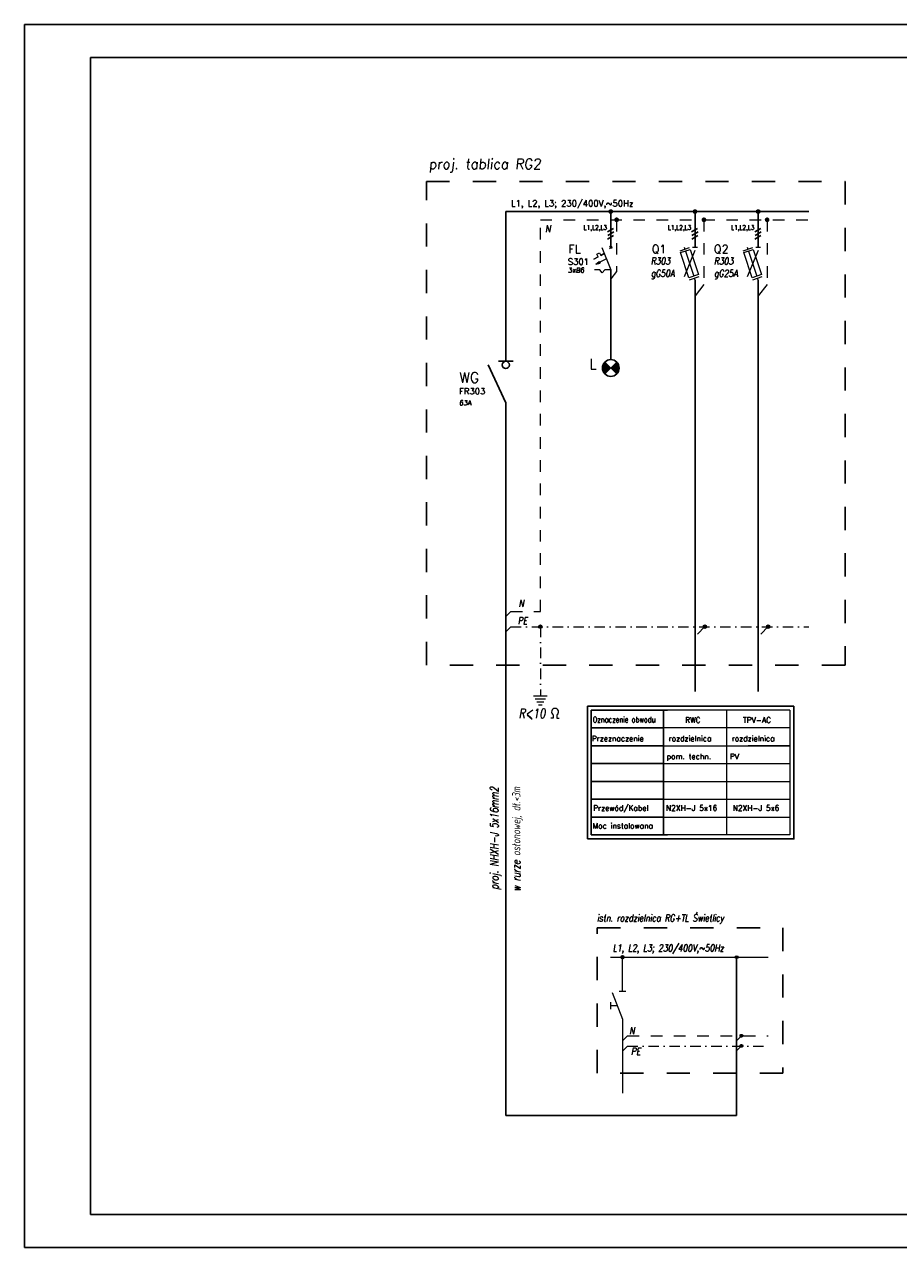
# Model space of a CAD drawing. Extents: x -558982 to 5119495, y -5290134 to 97908.
# Tile 171 of 256: x -491470 to -470252, y 10416 to 40116. Entities that reach past the tile are written whole.
import ezdxf
from ezdxf.enums import TextEntityAlignment as Align

# ---------------------------------------------------------------- set-up
doc = ezdxf.new("R2010")
doc.units = 0
doc.header["$MEASUREMENT"] = 0
doc.linetypes.add('DASHDOT', pattern=[25.4, 12.7, -6.35, 0, -6.35])
doc.linetypes.add('Dashed', pattern=[564.444447, 282.222223, -282.222223])
for name, color, linetype, lineweight in [('$ IE INSTALACJA ELEKTRYCZNA', 1, 'Continuous', 30), ('$ IE_APARATY ELEKTRYCZNE', 7, 'Continuous', 0), ('$ IE_OPISY', 7, 'Continuous', 25), ('$ IE_SCHEMAT', 7, 'Continuous', 0)]:
    doc.layers.add(name, color=color, linetype=linetype, lineweight=lineweight)
doc.layers.add('$ IE TABELA', color=7, linetype='Continuous')
doc.styles.add('R', font='romans.shx', dxfattribs={"width": 0.85})
doc.styles.add('ROMANS', font='romans.shx', dxfattribs={"width": 0.85})

# ---------------------------------------------------------------- blocks, each defined once
blk = doc.blocks.new('lampka sygnalizacyjna')
at = {"layer": '$ IE_APARATY ELEKTRYCZNE', "linetype": 'Continuous', "lineweight": 25}
for points in [[(5543993.8, 5925075.6), (5543979.5, 5925089.9, 0.198912), (5543973.5, 5925075.6, 0.198912), (5543979.5, 5925061.2)], [(5544008.2, 5925061.2, 0.198912), (5544014.1, 5925075.6, 0.198912), (5544008.2, 5925089.9), (5543993.8, 5925075.6)]]:
    blk.add_hatch(color=1, dxfattribs=at).paths.add_polyline_path(points)
at = {"layer": '$ IE_APARATY ELEKTRYCZNE', "color": 1, "linetype": 'Continuous', "lineweight": 25}
for p, q in [((5544008.2, 5925061.2), (5543979.5, 5925089.9)), ((5543979.5, 5925061.2), (5544008.2, 5925089.9))]:
    blk.add_line(p, q, dxfattribs=at)
blk.add_circle((5543993.8, 5925075.6), 20.3, dxfattribs=at)
blk = doc.blocks.new('rozłącznik izolacyjny')
at = {"layer": '$ IE_APARATY ELEKTRYCZNE', "color": 7, "linetype": 'Continuous', "lineweight": 25}
for p, q in [((5543845.9, 5925091.8), (5543881.5, 5925091.8)), ((5543820.7, 5925083), (5543863.7, 5924991))]:
    blk.add_line(p, q, dxfattribs=at)
blk.add_circle((5543863.7, 5925083), 8.84, dxfattribs=at)
blk = doc.blocks.new('a3eee')
at = {"layer": '$ IE TABELA'}
for p, q in [((19730.8, 4176.8), (19730.8, 1206.8)), ((23930.8, 4176.8), (19730.8, 4176.8)), ((19890.8, 4096.8), (19890.8, 1286.8)), ((23840.8, 4096.8), (19890.8, 4096.8)), ((19890.8, 1286.8), (23840.8, 1286.8)), ((19730.8, 1206.8), (23930.8, 1206.8))]:
    blk.add_line(p, q, dxfattribs=at)
blk = doc.blocks.new('wyłącznik nadprądowy')
at = {"layer": '$ IE_APARATY ELEKTRYCZNE'}
h = blk.add_hatch(color=256, dxfattribs=at)
h.paths.add_polyline_path([(5544320.5, 5925082.2), (5544319.3, 5925084.4), (5544311.5, 5925077.3)])
h.paths.add_polyline_path([(5544320.5, 5925082.2), (5544311.5, 5925077.3), (5544321.7, 5925079.9)])
for p, q in [((5544317, 5925095.7), (5544306.2, 5925089.9)), ((5544306.2, 5925089.9), (5544317, 5925095.7)), ((5544336.9, 5925090.9), (5544311.5, 5925077.3)), ((5544336.9, 5925090.9), (5544311.5, 5925077.3)), ((5544313.8, 5925101.8), (5544319.9, 5925105.1)), ((5544313.8, 5925101.8), (5544319.9, 5925105.1)), ((5544313.8, 5925101.8), (5544319.9, 5925105.1)), ((5544317, 5925095.7), (5544313.8, 5925101.8)), ((5544317, 5925095.7), (5544313.8, 5925101.8)), ((5544317, 5925095.7), (5544313.8, 5925101.8)), ((5544319.9, 5925105.1), (5544323.2, 5925098.9)), ((5544319.9, 5925105.1), (5544323.2, 5925098.9)), ((5544319.9, 5925105.1), (5544323.2, 5925098.9)), ((5544331.9, 5925103.6), (5544323.2, 5925098.9)), ((5544323.2, 5925098.9), (5544331.9, 5925103.6)), ((5544326.1, 5925118.2), (5544347.7, 5925063.6)), ((5544320.7, 5925063.6), (5544308.1, 5925063.6)), ((5544320.7, 5925063.6), (5544308.1, 5925063.6)), ((5544311.5, 5925077.3), (5544319.3, 5925084.4)), ((5544311.5, 5925077.3), (5544321.7, 5925079.9)), ((5544319.3, 5925084.4), (5544321.7, 5925079.9)), ((5544327.1, 5925056.9), (5544320.7, 5925063.6)), ((5544327.1, 5925056.9), (5544320.7, 5925063.6)), ((5544327.1, 5925056.9), (5544333.5, 5925063.6)), ((5544333.5, 5925063.6), (5544327.1, 5925056.9)), ((5544347.7, 5925063.6), (5544333.5, 5925063.6)), ((5544347.7, 5925063.6), (5544333.5, 5925063.6))]:
    blk.add_line(p, q, dxfattribs=at)
for points in [[(5544344.2, 5925115.7), (5544351, 5925120.7)], [(5544351.1, 5925115.7), (5544344.3, 5925120.7)]]:
    blk.add_lwpolyline(points, dxfattribs=at)

msp = doc.modelspace()

# ---------------------------------------------------------------- hatches: boundary and pattern name
at = {"layer": '$ IE INSTALACJA ELEKTRYCZNA', "linetype": 'Continuous'}
h = msp.add_hatch(color=7, dxfattribs=at)
edge = h.paths.add_edge_path()
edge.add_arc((-476953, 17464), 35.3, 0, 360)
at = {"layer": '$ IE INSTALACJA ELEKTRYCZNA', "linetype": 'Continuous', "lineweight": 0}
h = msp.add_hatch(color=7, dxfattribs=at)
edge = h.paths.add_edge_path()
edge.add_arc((-474183, 17464), 35.3, 0, 360)
at = {"layer": '$ IE INSTALACJA ELEKTRYCZNA', "linetype": 'Continuous', "lineweight": 0, "ltscale": 3}
h = msp.add_hatch(color=7, dxfattribs=at)
edge = h.paths.add_edge_path()
edge.add_arc((-474183, 17464), 35.3, 180, 540)
h = msp.add_hatch(color=7, dxfattribs=at)
edge = h.paths.add_edge_path()
edge.add_arc((-474183, 17464), 35.3, 180, 540)
at = {"layer": '$ IE INSTALACJA ELEKTRYCZNA', "linetype": 'Dashed', "lineweight": 0, "ltscale": 100}
for points in [[(-474034, 15559, 1), (-474100, 15559, 1)], [(-474034, 15312, 1), (-474100, 15312, 1)]]:
    msp.add_hatch(color=7, dxfattribs=at).paths.add_polyline_path(points)

# ---------------------------------------------------------------- linework, layer by layer
at = {"layer": '$ IE INSTALACJA ELEKTRYCZNA', "color": 7, "linetype": 'Continuous', "lineweight": 0}
for p, q in [((-475557, 34623), (-475327, 34699)), ((-475557, 34623), (-475327, 34699)), ((-475458, 34709), (-475442, 34661)), ((-475458, 34709), (-475442, 34661)), ((-475195, 34626), (-475456, 33991)), ((-475195, 34626), (-475456, 33991)), ((-475426, 34613), (-475225, 34004)), ((-475426, 34613), (-475225, 34004)), ((-475193, 34701), (-475254, 34701)), ((-475193, 34701), (-475254, 34701)), ((-475133, 34701), (-475193, 34701)), ((-475133, 34701), (-475193, 34701)), ((-474024, 34623), (-473793, 34699)), ((-474024, 34623), (-473793, 34699)), ((-473924, 34709), (-473908, 34661)), ((-473924, 34709), (-473908, 34661)), ((-473661, 34626), (-473923, 33991)), ((-473661, 34626), (-473923, 33991)), ((-473893, 34613), (-473691, 34004)), ((-473893, 34613), (-473691, 34004)), ((-473660, 34701), (-473720, 34701)), ((-473660, 34701), (-473720, 34701)), ((-473599, 34701), (-473660, 34701)), ((-473599, 34701), (-473660, 34701)), ((-475324, 33918), (-475094, 33994)), ((-475324, 33918), (-475094, 33994)), ((-475193, 33908), (-475209, 33956)), ((-475193, 33908), (-475209, 33956)), ((-473790, 33918), (-473560, 33994)), ((-473790, 33918), (-473560, 33994)), ((-473660, 33908), (-473675, 33956)), ((-473660, 33908), (-473675, 33956)), ((-477244, 17464), (-473417, 17464))]:
    msp.add_line(p, q, dxfattribs=at)
at = {"layer": '$ IE INSTALACJA ELEKTRYCZNA', "color": 7, "linetype": 'DASHDOT', "lineweight": 0, "ltscale": 20}
for p, q in [((-479666, 25863), (-479787, 25742)), ((-479666, 25492), (-479787, 25370)), ((-474955, 25493), (-475197, 25250)), ((-473417, 25493), (-473660, 25250)), ((-476832, 15308), (-476953, 15187)), ((-476832, 15308), (-473417, 15308))]:
    msp.add_line(p, q, dxfattribs=at)
at = {"layer": '$ IE INSTALACJA ELEKTRYCZNA', "color": 7, "lineweight": 0}
for p, q in [((-476953, 16642), (-476953, 17464)), ((-477033, 16642), (-476874, 16642)), ((-477247, 16371), (-477247, 16204)), ((-477207, 16609), (-476953, 15965)), ((-477080, 16287), (-477247, 16287)), ((-476953, 15965), (-476953, 14167))]:
    msp.add_line(p, q, dxfattribs=at)
at = {"layer": '$ IE INSTALACJA ELEKTRYCZNA', "linetype": 'Continuous'}
for p, q in [((-474183, 17464), (-474183, 17116)), ((-474183, 17116), (-474183, 13620))]:
    msp.add_line(p, q, dxfattribs=at)
at = {"layer": '$ IE INSTALACJA ELEKTRYCZNA', "color": 7, "linetype": 'Dashed', "lineweight": 0}
for q in [(-476953, 15437), (-473417, 15559)]:
    msp.add_line((-476832, 15559), q, dxfattribs=at)
at = {"layer": '$ IE INSTALACJA ELEKTRYCZNA', "color": 7, "linetype": 'Continuous', "lineweight": 0, "ltscale": 100}
for p, q in [((-474181, 15445), (-474067, 15559)), ((-474181, 15198), (-474067, 15312))]:
    msp.add_line(p, q, dxfattribs=at)
at = {"layer": '$ IE INSTALACJA ELEKTRYCZNA', "color": 7, "linetype": 'Dashed', "lineweight": 0}
for points in [[(-479666, 25863), (-478948, 25863), (-478947, 25864), (-478947, 35373)], [(-478947, 35373), (-472430, 35373)]]:
    msp.add_lwpolyline(points, dxfattribs=at)
at = {"layer": '$ IE INSTALACJA ELEKTRYCZNA', "color": 7, "linetype": 'Continuous', "lineweight": 0}
for points in [[(-475542, 34575), (-475311, 34651), (-475110, 34042), (-475340, 33966)], [(-475542, 34575), (-475311, 34651), (-475110, 34042), (-475340, 33966)], [(-474008, 34575), (-473778, 34651), (-473576, 34042), (-473806, 33966)], [(-474008, 34575), (-473778, 34651), (-473576, 34042), (-473806, 33966)]]:
    msp.add_lwpolyline(points, close=True, dxfattribs=at)
at = {"layer": '$ IE INSTALACJA ELEKTRYCZNA', "color": 7, "linetype": 'DASHDOT', "lineweight": 0, "ltscale": 20}
for points in [[(-479666, 25492), (-472430, 25492)], [(-478947, 25492), (-478947, 23811)]]:
    msp.add_lwpolyline(points, dxfattribs=at)
at = {"layer": '$ IE INSTALACJA ELEKTRYCZNA', "linetype": 'Continuous'}
msp.add_lwpolyline([(-479787, 13620), (-474183, 13620)], dxfattribs=at)
at = {"layer": '$ IE INSTALACJA ELEKTRYCZNA', "color": 7, "linetype": 'Continuous'}
msp.add_circle((-476953, 17464), 35.3, dxfattribs=at)
at = {"layer": '$ IE INSTALACJA ELEKTRYCZNA', "color": 7, "linetype": 'Continuous', "lineweight": 0}
msp.add_circle((-474183, 17464), 35.3, dxfattribs=at)
at = {"layer": '$ IE INSTALACJA ELEKTRYCZNA', "color": 7, "linetype": 'Continuous', "lineweight": 0, "ltscale": 3}
msp.add_circle((-474183, 17464), 35.3, dxfattribs=at)
msp.add_circle((-474183, 17464), 35.3, dxfattribs=at)
at = {"layer": '$ IE INSTALACJA ELEKTRYCZNA', "color": 7, "linetype": 'Dashed', "lineweight": 0, "ltscale": 100}
for centre in [(-474067, 15559), (-474067, 15312)]:
    msp.add_circle(centre, 33.1, dxfattribs=at)
at = {"layer": '$ IE_OPISY', "color": 7}
for p, q in [((-477805, 20340), (-477805, 23560)), ((-477805, 23560), (-472793, 23560)), ((-477710, 23466), (-477710, 23033)), ((-477710, 23033), (-477710, 22600)), ((-477710, 22600), (-477710, 22167)), ((-477710, 22167), (-477710, 21734)), ((-477710, 21734), (-477710, 21301)), ((-477710, 21301), (-477710, 20435))]:
    msp.add_line(p, q, dxfattribs=at)
at = {"layer": '$ IE_OPISY', "color": 7, "linetype": 'Continuous', "ltscale": 3}
for p, q in [((-477710, 23466), (-475960, 23466)), ((-477336, 23466), (-475860, 23466)), ((-477710, 22600), (-475960, 22600)), ((-476966, 22600), (-475960, 22600)), ((-473899, 22600), (-472893, 22600)), ((-477710, 22167), (-475960, 22167)), ((-477710, 21734), (-475960, 21734)), ((-477710, 21301), (-475960, 21301)), ((-477710, 20435), (-475960, 20435)), ((-477336, 20435), (-475860, 20435))]:
    msp.add_line(p, q, dxfattribs=at)
at = {"layer": '$ IE_OPISY', "color": 7, "linetype": 'Continuous'}
for p, q in [((-475960, 23033), (-477710, 23033)), ((-477710, 20868), (-475960, 20868))]:
    msp.add_line(p, q, dxfattribs=at)
at = {"layer": '$ IE_OPISY', "lineweight": 0, "ltscale": 50}
for points in [[(-479111, 23811), (-478784, 23811)], [(-479073, 23738), (-478822, 23738)], [(-479034, 23666), (-478861, 23666)], [(-478995, 23594), (-478900, 23594)], [(-479266, 23348), (-479146, 23244)], [(-478635, 23273), (-478690, 23273)], [(-478635, 23351), (-478635, 23273)], [(-478547, 23351), (-478547, 23273)], [(-478547, 23273), (-478492, 23273)]]:
    msp.add_lwpolyline(points, dxfattribs=at)
at = {"layer": '$ IE_OPISY', "color": 7}
msp.add_lwpolyline([(-477805, 20340), (-472793, 20340), (-472793, 23560)], dxfattribs=at)
at = {"layer": '$ IE_OPISY', "color": 7, "linetype": 'Continuous', "ltscale": 3}
msp.add_lwpolyline([(-475960, 23466), (-475960, 20435)], dxfattribs=at)
at = {"layer": '$ IE_OPISY', "lineweight": 0, "ltscale": 50}
msp.add_arc((-478591, 23423), 83.9, 301.7522, 238.2478, dxfattribs=at)
at = {"layer": '$ IE_SCHEMAT', "color": 7, "linetype": 'Dashed'}
for p, q in [((-477096, 35373), (-477096, 34120)), ((-474976, 35373), (-474976, 33799)), ((-473442, 35373), (-473442, 33799)), ((-474976, 33798), (-474976, 33799)), ((-473442, 33798), (-473442, 33799))]:
    msp.add_line(p, q, dxfattribs=at)
at = {"layer": '$ IE_SCHEMAT', "color": 7, "linetype": 'Continuous', "lineweight": 25}
for p, q in [((-477319, 35078), (-477173, 35163)), ((-477311, 34995), (-477165, 35079)), ((-475275, 35078), (-475129, 35163)), ((-475266, 34995), (-475120, 35079)), ((-473741, 35078), (-473595, 35163)), ((-473733, 34995), (-473587, 35079)), ((-477316, 34904), (-477170, 34988)), ((-475272, 34904), (-475126, 34988)), ((-473738, 34904), (-473592, 34988))]:
    msp.add_line(p, q, dxfattribs=at)
at = {"layer": '$ IE_SCHEMAT', "color": 7, "linetype": 'Dashed', "ltscale": 50}
for p, q in [((-477096, 34120), (-477238, 33943)), ((-474976, 33799), (-475193, 33527)), ((-473442, 33799), (-473660, 33527))]:
    msp.add_line(p, q, dxfattribs=at)
at = {"layer": '$ IE_SCHEMAT', "color": 7, "linetype": 'Continuous'}
for p, q in [((-474426, 23466), (-475960, 23466)), ((-472893, 23466), (-474426, 23466)), ((-474426, 23033), (-475960, 23033)), ((-472893, 23033), (-474426, 23033)), ((-475960, 20868), (-474426, 20868)), ((-474426, 20868), (-472893, 20868)), ((-474426, 20435), (-475960, 20435)), ((-472893, 20435), (-474426, 20435))]:
    msp.add_line(p, q, dxfattribs=at)
at = {"layer": '$ IE_SCHEMAT', "color": 7, "linetype": 'Continuous', "ltscale": 3}
for p, q in [((-475960, 22600), (-474426, 22600)), ((-475960, 22600), (-474426, 22600)), ((-474426, 22600), (-472893, 22600)), ((-475960, 22167), (-474426, 22167)), ((-474426, 22167), (-472893, 22167)), ((-475960, 21734), (-474426, 21734)), ((-474426, 21734), (-472893, 21734)), ((-475960, 21301), (-474426, 21301)), ((-474426, 21301), (-472893, 21301))]:
    msp.add_line(p, q, dxfattribs=at)
at = {"layer": '$ IE_SCHEMAT', "color": 3, "linetype": 'Dashed', "lineweight": 30, "ltscale": 2}
for points in [[(-481714, 36305), (-471551, 36305), (-471551, 24561), (-481714, 24561)], [(-477566, 18178), (-473057, 18178), (-473057, 14650), (-477566, 14650)]]:
    msp.add_lwpolyline(points, close=True, dxfattribs=at)
at = {"layer": '$ IE_SCHEMAT', "color": 1, "linetype": 'Continuous', "lineweight": 30}
for points in [[(-479786, 35573), (-472430, 35573)], [(-479786, 31936), (-479786, 35573)], [(-477238, 34701), (-477238, 35573)], [(-475193, 34701), (-475193, 35573)], [(-473660, 34701), (-473660, 35573)], [(-477238, 31976), (-477238, 34155)], [(-475193, 33908), (-475193, 23921)], [(-473660, 33908), (-473660, 23921)], [(-479787, 30928), (-479787, 13620)]]:
    msp.add_lwpolyline(points, dxfattribs=at)
at = {"layer": '$ IE_SCHEMAT', "color": 7, "linetype": 'Continuous', "flags": 128}
for points, const_width in [([(-477266, 35573, 1), (-477209, 35573, 1)], 56.9), ([(-477124, 35373, 1), (-477067, 35373, 1)], 56.9), ([(-475222, 35573, 1), (-475165, 35573, 1)], 56.9), ([(-475004, 35373, 1), (-474947, 35373, 1)], 56.9), ([(-473688, 35573, 1), (-473631, 35573, 1)], 56.9), ([(-473470, 35373, 1), (-473414, 35373, 1)], 56.9), ([(-478973, 25492, 1), (-478922, 25492, 1)], 51.3), ([(-474979, 25492, 1), (-474928, 25492, 1)], 51.3), ([(-473441, 25492, 1), (-473390, 25492, 1)], 51.3)]:
    msp.add_lwpolyline(points, format="xyb", close=True, dxfattribs=dict(at, const_width=const_width))
at = {"layer": '$ IE_SCHEMAT', "color": 7, "linetype": 'Continuous', "ltscale": 3}
for points in [[(-474426, 23466), (-474426, 20435)], [(-472893, 23466), (-472893, 20435)]]:
    msp.add_lwpolyline(points, dxfattribs=at)
at = {"layer": '$ IE_SCHEMAT', "color": 7}
for centre in [(-477238, 35573), (-475193, 35573), (-473660, 35573), (-478947, 25492), (-474953, 25492), (-473416, 25492)]:
    msp.add_circle(centre, 42.5, dxfattribs=at)

# ---------------------------------------------------------------- block references
at = {"layer": '$ IE TABELA', "transparency": 33554687, "xscale": 10, "yscale": 10, "zscale": 10}
msp.add_blockref('a3eee', (-688778, -1652), dxfattribs=at)
at = {"layer": '$ IE_APARATY ELEKTRYCZNE', "xscale": 10, "yscale": 10, "zscale": 10}
msp.add_blockref('wyłącznik nadprądowy', (-55920714, -59216481), dxfattribs=at)
at = {"layer": '$ IE_APARATY ELEKTRYCZNE', "linetype": 'Dashed', "lineweight": 30, "xscale": 10, "yscale": 10, "zscale": 10}
for name, p in [('rozłącznik izolacyjny', (-55918424, -59218982)), ('lampka sygnalizacyjna', (-55917176, -59218982))]:
    msp.add_blockref(name, p, dxfattribs=at)

# ---------------------------------------------------------------- texts
at = {"layer": '$ IE INSTALACJA ELEKTRYCZNA', "color": 7, "linetype": 'Dashed', "lineweight": 0, "style": 'ROMANS', "oblique": 10, "width": 0.8}
msp.add_text('N', height=170, dxfattribs=at).set_placement((-478831, 35070))
at = {"layer": '$ IE INSTALACJA ELEKTRYCZNA', "color": 7, "linetype": 'DASHDOT', "lineweight": 0, "ltscale": 20, "style": 'ROMANS', "oblique": 10, "width": 0.8}
msp.add_attdef('PE', text='3', height=170, dxfattribs=at).set_placement((-476513, 15097), align=Align.RIGHT)
at = {"layer": '$ IE_OPISY', "color": 7, "lineweight": -2, "style": 'ROMANS', "oblique": 10, "width": 0.8}
for s, p in [('R303', (-476267, 34285)), ('R303', (-474734, 34285)), ('gG50A', (-476264, 33991)), ('gG25A', (-474730, 33991)), ('istn. rozdzielnica RG+TL Świetlicy', (-477572, 18336)), ('L1, L2, L3; 230/400V,~50Hz', (-477190, 17605))]:
    msp.add_text(s, height=170.1, dxfattribs=at).set_placement(p)
at = {"layer": '$ IE_OPISY', "color": 7, "linetype": 'Continuous', "lineweight": 25, "style": 'ROMANS'}
for s, p in [('L', (-477760, 31744)), ('WG', (-480916, 31417))]:
    msp.add_text(s, height=250, dxfattribs=at).set_placement(p)
at = {"layer": '$ IE_OPISY', "color": 7, "style": 'ROMANS', "oblique": 10, "width": 0.8}
for s, height, p in [('N', 170, (-479478, 25973)), ('PE', 170.1, (-479495, 25554))]:
    msp.add_text(s, height=height, dxfattribs=at).set_placement(p)
at = {"layer": '$ IE_OPISY', "lineweight": 0, "ltscale": 50, "style": 'ROMANS', "oblique": 10, "width": 0.8}
msp.add_text('R<10', height=225.6, dxfattribs=at).set_placement((-479479, 23274))
at = {"layer": '$ IE_OPISY', "color": 7, "linetype": 'Continuous', "ltscale": 3, "style": 'ROMANS', "width": 0.8}
msp.add_text('Oznaczenie obwodu', height=136.42, dxfattribs=at).set_placement((-477673, 23169))
at = {"layer": '$ IE_OPISY', "color": 7, "linetype": 'Continuous', "ltscale": 3, "style": 'ROMANS'}
for s, p in [('Przeznaczenie', (-477698, 22709)), ('Przewód/Kabel', (-477666, 21022)), ('Moc instalowana', (-477680, 20590))]:
    msp.add_text(s, height=132.67, dxfattribs=at).set_placement(p)
at = {"layer": '$ IE_OPISY', "color": 7, "lineweight": -2, "style": 'ROMANS', "oblique": 10, "width": 0.75}
for s, p in [('proj. NHXH-J 5x16mm2', (-479967, 21602)), ('w rurze osłonowej, dł.<3m', (-479433, 21602))]:
    msp.add_text(s, height=200, rotation=90, dxfattribs=at).set_placement(p, align=Align.RIGHT)
at = {"layer": '$ IE_OPISY', "lineweight": -2, "insert": (-481656, 36853), "char_height": 250, "attachment_point": 1, "style": 'R'}
msp.add_mtext_dynamic_manual_height_columns('\\Q6;\\W0.95;proj. tablica RG2', width=19698.09, gutter_width=40, heights=[0], dxfattribs=at)
at = {"layer": '$ IE_OPISY', "color": 7, "lineweight": -2, "style": 'ROMANS', "oblique": 10, "width": 0.8}
msp.add_attdef('N', text='3', height=170, dxfattribs=at).set_placement((-476663, 15598), align=Align.RIGHT)
at = {"layer": '$ IE_SCHEMAT', "color": 7, "linetype": 'Continuous', "lineweight": 25, "style": 'ROMANS'}
for s, height, p in [('L1, L2, L3; 230/400V,~50Hz', 150, (-479659, 35696)), ('FL', 200, (-478268, 34563)), ('Q1', 200, (-476245, 34563)), ('Q2', 200, (-474735, 34563)), ('S301', 150, (-478280, 34282)), ('FR303', 150, (-480919, 31136))]:
    msp.add_text(s, height=height, dxfattribs=at).set_placement(p)
at = {"layer": '$ IE_SCHEMAT', "color": 7, "linetype": 'Continuous', "lineweight": 25, "style": 'ROMANS', "width": 0.8}
for p in [(-477897, 35130), (-475853, 35130), (-474319, 35130)]:
    msp.add_text('L1,L2,L3', height=113.7, dxfattribs=at).set_placement(p)
at = {"layer": '$ IE_SCHEMAT', "color": 7, "linetype": 'Dashed', "lineweight": 25, "ltscale": 50, "style": 'ROMANS', "oblique": 5}
for s, p in [('3xB6', (-478278, 34090)), ('63A', (-480919, 30868))]:
    msp.add_text(s, height=120, dxfattribs=at).set_placement(p)
at = {"layer": '$ IE_SCHEMAT', "color": 7, "linetype": 'Continuous', "lineweight": 25, "ltscale": 3, "style": 'ROMANS'}
for s, height, p in [('RWC', 132.7, (-475433, 23159)), ('TPV-AC', 132.7, (-474029, 23159)), ('rozdzielnica', 132.67, (-475834, 22709)), ('rozdzielnica', 132.67, (-474301, 22709)), ('pom. techn.', 132.67, (-475882, 22276)), ('PV', 132.7, (-474348, 22276)), ('N2XH-J 5x16', 132.67, (-475898, 21022)), ('N2XH-J 5x6', 132.7, (-474277, 21022))]:
    msp.add_text(s, height=height, dxfattribs=at).set_placement(p)

doc.saveas('drawing.dxf')
